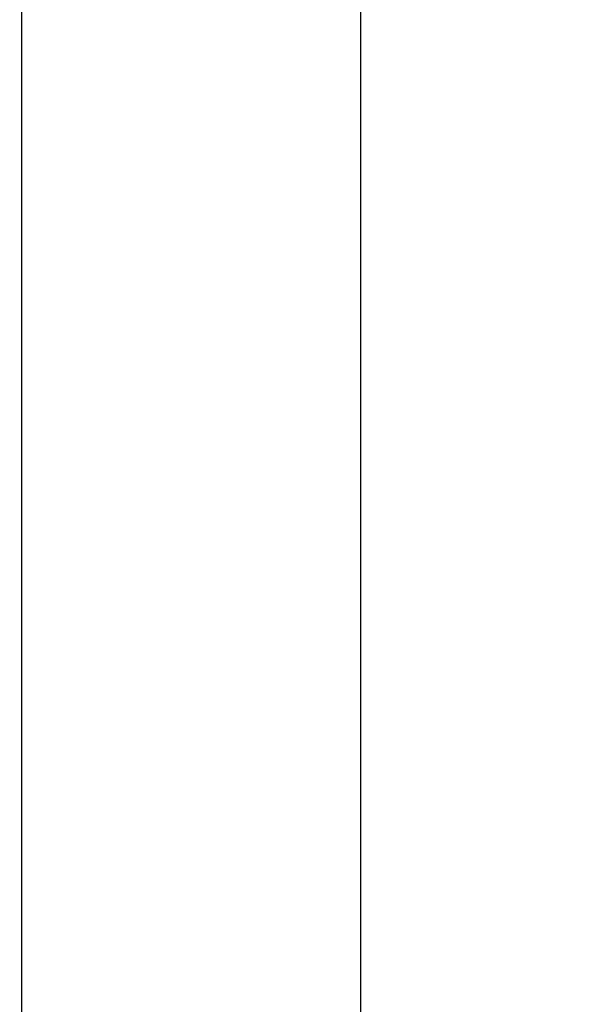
# Model space of a CAD drawing. Header units: inches. Extents: x 0 to 225, y 0 to 145.
# Tile 51 of 104: x 72.02 to 75.2, y 98.59 to 104.03. Entities that reach past the tile are written whole.
import ezdxf

# ---------------------------------------------------------------- set-up
doc = ezdxf.new("R2010")
doc.units = ezdxf.units.IN
doc.header["$LTSCALE"] = 12.349732
doc.header["$MEASUREMENT"] = 0
doc.layers.get('0').update_dxf_attribs({"linetype": 'CONTINUOUS'})
doc.layers.add('DIMENSIONS', color=7, linetype='CONTINUOUS')
doc.styles.get("Standard").update_dxf_attribs({"font": 'txt', "width": 0.8})
doc.dimstyles.new('DIMSTYLE_3', dxfattribs={"dimtxt": 1.030245, "dimasz": 1.320827, "dimexe": 0.09, "dimexo": 0.07, "dimgap": 0.039, "dimtad": 0, "dimtih": 1, "dimtoh": 1, "dimzin": 4, "dimdsep": 46, "dimtxsty": 'Standard', "dimblk": '_FILLED', "dimblk1": '_FILLED', "dimblk2": '_FILLED', "dimcen": 0.09, "dimadec": 0, "dimazin": 0, "dimtfac": 1, "dimtofl": 0, "dimtmove": 0, "dimatfit": 3, "dimldrblk": '_FILLED', "dimfxl": 0, "dimtolj": 1, "dimtzin": 4, "dimarcsym": 0})

# ---------------------------------------------------------------- blocks, each defined once
blk = doc.blocks.new('_FILLED')
at = {"color": 0, "linetype": 'ByBlock'}
blk.add_solid([(0, 0), (-1, 0.2), (-1, -0.2)], dxfattribs=at)
blk = doc.blocks.new('*D13')
at = {"layer": 'DIMENSIONS', "color": 2, "linetype": 'Continuous'}
for p, q in [((73.9021, 93.3485), (71.2605, 93.3485)), ((77.5271, 93.3485), (79.7423, 93.3485))]:
    blk.add_line(p, q, dxfattribs=at)
at = {"layer": 'DIMENSIONS', "color": 2, "linetype": 'Continuous', "xscale": 1.3208269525, "yscale": 1.3208269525, "zscale": 1.3208269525}
blk.add_blockref('_FILLED', (73.9021, 93.3485), dxfattribs=at)
at = {"layer": 'DIMENSIONS', "color": 2, "linetype": 'Continuous', "xscale": 1.3208269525, "yscale": 1.3208269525, "zscale": 1.3208269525, "rotation": 180}
blk.add_blockref('_FILLED', (77.5271, 93.3485), dxfattribs=at)
at = {"layer": 'DIMENSIONS', "color": 2, "linetype": 'Continuous', "insert": (80.2574, 93.8636), "char_height": 1.03025, "width": 3.296784, "attachment_point": 1, "line_spacing_factor": 0.9}
blk.add_mtext('3.63', dxfattribs=at)

msp = doc.modelspace()

# ---------------------------------------------------------------- linework, layer by layer
at = {"color": 3, "linetype": 'Continuous'}
for p, q in [((72.0271, 104.9677), (72.0271, 42.6757)), ((73.9021, 42.6757), (73.9021, 104.9677))]:
    msp.add_line(p, q, dxfattribs=at)

# ---------------------------------------------------------------- dimensions: what is measured, and where the dimension line sits
at = {"layer": 'DIMENSIONS', "color": 2, "linetype": 'Continuous'}
dim = msp.add_linear_dim(base=(73.9021050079, 93.3485144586), p1=(77.5271050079, 103.9466635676), p2=(73.9021050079, 42.6956635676), angle=180, dimstyle='DIMSTYLE_3', dxfattribs=at)
dim.commit()
dim.dimension.update_dxf_attribs({"geometry": '*D13', "text_midpoint": (81.9058144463, 93.3485144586), "dimtype": 160})

doc.saveas('drawing.dxf')
